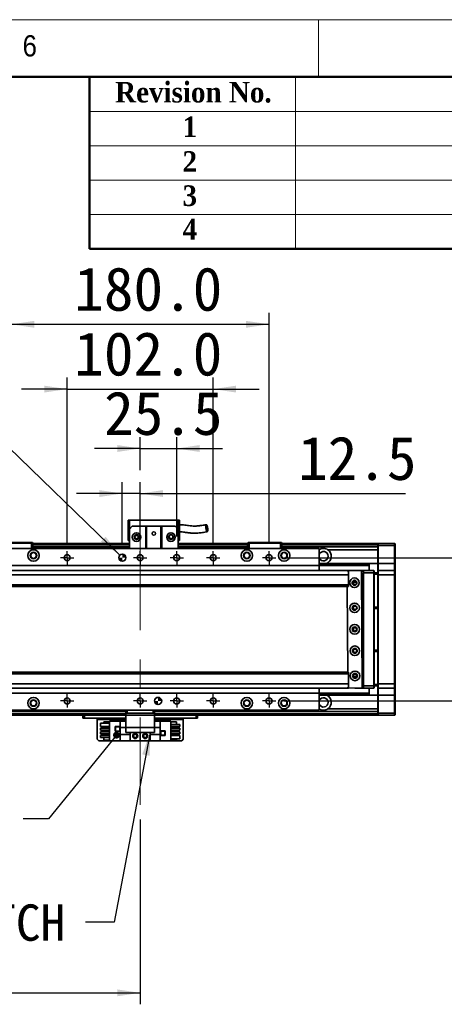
# Model space of a CAD drawing. Header units: millimetres. Extents: x 40 to 3320, y 40 to 2336.
# Tile 10 of 11: x 2271 to 2568, y 1649 to 2336. Entities that reach past the tile are written whole.
import ezdxf

# ---------------------------------------------------------------- set-up
doc = ezdxf.new("R2010")
doc.units = ezdxf.units.MM
doc.header["$LTSCALE"] = 8
doc.linetypes.add('CENTERX2', pattern=[20.32, 12.7, -2.54, 2.54, -2.54])
doc.layers.add('黑色实线', color=7, linetype='Continuous')
doc.styles.add('SLDTEXTSTYLE1', font='Gothic.ttf', dxfattribs={"width": 0.913})
doc.styles.add('SLDTEXTSTYLE2', font='timesbd.ttf', dxfattribs={"width": 0.933})
doc.styles.add('SLDTEXTSTYLE8', font='txt')
doc.styles.add('SLDTEXTSTYLE9', font='txt', dxfattribs={"bigfont": 'bigfont'})
doc.dimstyles.new('SLDDIMSTYLE0', dxfattribs={"dimtxt": 30.4, "dimasz": 16, "dimexe": 0, "dimexo": 0.0625, "dimgap": 7.6, "dimtad": 2, "dimdec": 1, "dimrnd": 1e-09, "dimzin": 4, "dimdsep": 46, "dimtxsty": 'SLDTEXTSTYLE8', "dimsah": 1, "dimcen": 0.09, "dimadec": 0, "dimazin": 1, "dimtfac": 1, "dimtdec": 1, "dimtmove": 0, "dimatfit": 0, "dimfxl": 0, "dimfrac": 2, "dimtolj": 1, "dimtzin": 12, "dimarcsym": 0})
doc.dimstyles.new('SLDDIMSTYLE1', dxfattribs={"dimtxt": 30.4, "dimasz": 16, "dimexe": 0, "dimexo": 0.0625, "dimgap": 7.6, "dimtad": 2, "dimdec": 1, "dimrnd": 1e-09, "dimzin": 12, "dimdsep": 46, "dimtxsty": 'SLDTEXTSTYLE8', "dimsah": 1, "dimcen": 0.09, "dimadec": 0, "dimazin": 3, "dimtfac": 1, "dimtdec": 1, "dimtmove": 0, "dimatfit": 0, "dimfxl": 0, "dimfrac": 2, "dimtolj": 1, "dimtzin": 12, "dimarcsym": 0})
doc.dimstyles.new('SLDDIMSTYLE2', dxfattribs={"dimtxt": 0.18, "dimasz": 16, "dimexe": 0, "dimexo": 0.0625, "dimgap": 0, "dimtad": 0, "dimtih": 1, "dimtoh": 1, "dimdec": 0, "dimrnd": 1e-09, "dimzin": 0, "dimdsep": 46, "dimtxsty": 'Standard', "dimsah": 1, "dimcen": 0.09, "dimadec": 0, "dimazin": 0, "dimtfac": 16, "dimtdec": 0, "dimtofl": 0, "dimtmove": 0, "dimatfit": 3, "dimfxl": 0, "dimfrac": 2, "dimtolj": 1, "dimtzin": 0, "dimarcsym": 0})
doc.dimstyles.new('SLDDIMSTYLE3', dxfattribs={"dimtxt": 30.4, "dimasz": 16, "dimexe": 0, "dimexo": 0.0625, "dimgap": 7.6, "dimtad": 0, "dimtih": 1, "dimtoh": 1, "dimdec": 1, "dimrnd": 1e-09, "dimzin": 4, "dimdsep": 46, "dimtxsty": 'SLDTEXTSTYLE8', "dimsah": 1, "dimcen": 0, "dimadec": 0, "dimazin": 1, "dimtfac": 1, "dimtdec": 1, "dimtofl": 0, "dimtmove": 0, "dimatfit": 3, "dimfxl": 0, "dimfrac": 2, "dimtolj": 1, "dimtzin": 12, "dimarcsym": 0})
doc.dimstyles.new('SLDDIMSTYLE5', dxfattribs={"dimtxt": 30.4, "dimasz": 16, "dimexe": 0, "dimexo": 0.0625, "dimgap": 7.6, "dimtad": 2, "dimdec": 1, "dimrnd": 1e-09, "dimzin": 4, "dimdsep": 46, "dimtxsty": 'SLDTEXTSTYLE8', "dimsah": 1, "dimcen": 0.09, "dimadec": 0, "dimazin": 1, "dimtfac": 1, "dimtdec": 1, "dimtofl": 0, "dimtmove": 0, "dimatfit": 3, "dimfxl": 0, "dimfrac": 2, "dimtolj": 1, "dimtzin": 12, "dimarcsym": 0})
doc.dimstyles.new('SLDDIMSTYLE6', dxfattribs={"dimtxt": 0.18, "dimasz": 4.8, "dimexe": 0, "dimexo": 0.0625, "dimgap": 0, "dimtad": 0, "dimtih": 1, "dimtoh": 1, "dimdec": 0, "dimrnd": 1e-09, "dimzin": 0, "dimdsep": 46, "dimtxsty": 'Standard', "dimblk1": 'DOT', "dimblk2": 'DOT', "dimsah": 1, "dimcen": 0.09, "dimadec": 0, "dimazin": 0, "dimtfac": 4.8, "dimtdec": 0, "dimtofl": 0, "dimtmove": 0, "dimatfit": 3, "dimldrblk": 'DOT', "dimfxl": 0, "dimfrac": 2, "dimtolj": 1, "dimtzin": 0, "dimarcsym": 0})

# ---------------------------------------------------------------- blocks, each defined once
blk = doc.blocks.new('_D_7')
at = {"layer": '黑色实线'}
for p, q in [((2304.51, 1970.56), (2304.51, 2086.1)), ((2406.51, 1970.56), (2406.51, 2086.1)), ((2304.51, 2078.1), (2272.51, 2078.1)), ((2304.51, 2078.1), (2406.51, 2078.1)), ((2406.51, 2078.1), (2438.51, 2078.1))]:
    blk.add_line(p, q, dxfattribs=at)
for points in [[(2304.51, 2078.1), (2288.51, 2080.5), (2288.51, 2075.7)], [(2406.51, 2078.1), (2422.51, 2075.7), (2422.51, 2080.5)]]:
    blk.add_solid(points, dxfattribs=at)
at = {"layer": '黑色实线', "insert": (2309.47, 2117.99), "char_height": 30.4, "attachment_point": 1, "style": 'SLDTEXTSTYLE8'}
blk.add_mtext('102.0', dxfattribs=at)
blk = doc.blocks.new('_D_8')
at = {"layer": '黑色实线'}
for p, q in [((2265.51, 1970.56), (2265.51, 2131.33)), ((2445.51, 1970.56), (2445.51, 2131.33)), ((2265.51, 2123.33), (2445.51, 2123.33))]:
    blk.add_line(p, q, dxfattribs=at)
for points in [[(2265.51, 2123.33), (2281.51, 2120.93), (2281.51, 2125.73)], [(2445.51, 2123.33), (2429.51, 2125.73), (2429.51, 2120.93)]]:
    blk.add_solid(points, dxfattribs=at)
at = {"layer": '黑色实线', "insert": (2309.47, 2163.22), "char_height": 30.4, "attachment_point": 1, "style": 'SLDTEXTSTYLE8'}
blk.add_mtext('180.0', dxfattribs=at)
blk = doc.blocks.new('_D_9')
at = {"layer": '黑色实线'}
for p, q in [((2613.51, 1960.4), (2613.51, 1992.4)), ((2455.67, 1960.4), (2621.51, 1960.4)), ((2613.51, 1960.4), (2613.51, 1860.4)), ((2455.67, 1860.4), (2621.51, 1860.4)), ((2613.51, 1860.4), (2613.51, 1828.4))]:
    blk.add_line(p, q, dxfattribs=at)
for points in [[(2613.51, 1960.4), (2615.91, 1976.4), (2611.11, 1976.4)], [(2613.51, 1860.4), (2611.11, 1844.4), (2615.91, 1844.4)]]:
    blk.add_solid(points, dxfattribs=at)
at = {"layer": '黑色实线', "insert": (2573.63, 1854.35), "char_height": 30.4, "attachment_point": 1, "rotation": 90, "style": 'SLDTEXTSTYLE8'}
blk.add_mtext('100.0', dxfattribs=at)
blk = doc.blocks.new('SW_SYMBOL_HOLE_DEPTH')
at = {"layer": '黑色实线', "color": 0}
for p, q in [((0, 7000), (6400, 7000)), ((3200, 7000), (3200, 600)), ((800, 4440), (3200, 600)), ((5600, 4440), (3200, 600))]:
    blk.add_line(p, q, dxfattribs=at)
blk = doc.blocks.new('_D_10')
at = {"layer": '黑色实线'}
for p, q in [((2221.48, 2078.1), (2189.48, 2078.1)), ((2341.22, 1962.14), (2221.48, 2078.1))]:
    blk.add_line(p, q, dxfattribs=at)
blk.add_solid([(2341.22, 1962.14), (2331.39, 1975), (2328.05, 1971.55)], dxfattribs=at)
at = {"layer": '黑色实线', "xscale": 0.004985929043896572, "yscale": 0.004985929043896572, "zscale": 0.004985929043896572}
blk.add_blockref('SW_SYMBOL_HOLE_DEPTH', (2092.04, 2057.85), dxfattribs=at)
at = {"layer": '黑色实线', "char_height": 30.4, "attachment_point": 1, "style": 'SLDTEXTSTYLE8'}
for s, insert in [('2×', (1891.46, 2093.29)), ('%%c', (1941.2, 2092.99)), ('5.0', (1988.17, 2093.29)), ('H7', (2041.12, 2093.29)), ('7.0', (2136.53, 2093.29))]:
    blk.add_mtext(s, dxfattribs=dict(at, insert=insert))
blk = doc.blocks.new('_D_11')
at = {"layer": '黑色实线'}
for p, q in [((2355.51, 2021.51), (2355.51, 2044.63)), ((2381.01, 1975.2), (2381.01, 2044.63)), ((2355.51, 2036.63), (2323.51, 2036.63)), ((2355.51, 2036.63), (2381.01, 2036.63)), ((2381.01, 2036.63), (2413.01, 2036.63))]:
    blk.add_line(p, q, dxfattribs=at)
for points in [[(2355.51, 2036.63), (2339.51, 2039.03), (2339.51, 2034.23)], [(2381.01, 2036.63), (2397.01, 2034.23), (2397.01, 2039.03)]]:
    blk.add_solid(points, dxfattribs=at)
at = {"layer": '黑色实线', "insert": (2330.3, 2076.52), "char_height": 30.4, "attachment_point": 1, "style": 'SLDTEXTSTYLE8'}
blk.add_mtext('25.5', dxfattribs=at)
blk = doc.blocks.new('_D_12')
at = {"layer": '黑色实线'}
for p, q in [((2343.01, 1970.56), (2343.01, 2013.19)), ((2355.51, 1975.2), (2355.51, 2013.19)), ((2343.01, 2005.19), (2311.01, 2005.19)), ((2355.51, 2005.19), (2343.01, 2005.19)), ((2355.51, 2005.19), (2540.7, 2005.19))]:
    blk.add_line(p, q, dxfattribs=at)
for points in [[(2343.01, 2005.19), (2327.01, 2007.59), (2327.01, 2002.79)], [(2355.51, 2005.19), (2371.51, 2002.79), (2371.51, 2007.59)]]:
    blk.add_solid(points, dxfattribs=at)
at = {"layer": '黑色实线', "insert": (2465.8, 2045.08), "char_height": 30.4, "attachment_point": 1, "style": 'SLDTEXTSTYLE8'}
blk.add_mtext('12.5', dxfattribs=at)
blk = doc.blocks.new('_D_20')
at = {"layer": '黑色实线'}
for p, q in [((375.51, 1773.82), (375.51, 1648.6)), ((2355.51, 1777.67), (2355.51, 1648.6)), ((375.51, 1656.6), (2355.51, 1656.6))]:
    blk.add_line(p, q, dxfattribs=at)
for points in [[(375.51, 1656.6), (391.51, 1654.2), (391.51, 1659)], [(2355.51, 1656.6), (2339.51, 1659), (2339.51, 1654.2)]]:
    blk.add_solid(points, dxfattribs=at)
at = {"layer": '黑色实线', "insert": (1314.33, 1696.49), "char_height": 30.4, "attachment_point": 1, "style": 'SLDTEXTSTYLE8'}
blk.add_mtext('1980.0', dxfattribs=at)
blk = doc.blocks.new('_DOT')
at = {"color": 0, "linetype": 'ByBlock', "lineweight": -2}
blk.add_line((-0.5, 0), (-1, 0), dxfattribs=at)
at = {"color": 0, "linetype": 'ByBlock', "const_width": 0.5}
blk.add_lwpolyline([(-0.25, 0, 1), (0.25, 0, 1)], format="xyb", close=True, dxfattribs=at)
blk = doc.blocks.new('SW_NOTE_6')
at = {"layer": '黑色实线', "color": 0, "char_height": 25.4, "attachment_point": 2}
for s, insert, style in [('光电负限位', (-193.06, 46.03), 'SLDTEXTSTYLE9'), ('NEGATIVE LIMIT SWITCH', (-195.42, 12.44), 'SLDTEXTSTYLE8')]:
    blk.add_mtext(s, dxfattribs=dict(at, insert=insert, style=style))
blk = doc.blocks.new('SW_CENTERMARKSYMBOL_1')
at = {"layer": '黑色实线', "color": 0}
for p, q in [((-2.54, 0), (-4.64, 0)), ((0, 0), (-2.54, 0)), ((0, 2.54), (0, 4.64)), ((0, 0), (0, 2.54)), ((0, 0), (0, -2.54)), ((0, 0), (2.54, 0)), ((2.54, 0), (4.64, 0)), ((0, -2.54), (0, -4.64))]:
    blk.add_line(p, q, dxfattribs=at)
blk = doc.blocks.new('SW_CENTERMARKSYMBOL_2')
at = {"layer": '黑色实线', "color": 0}
for p, q in [((-2.54, 0), (-4.64, 0)), ((0, 0), (-2.54, 0)), ((0, 2.54), (0, 4.64)), ((0, 0), (0, 2.54)), ((0, 0), (0, -2.54)), ((0, 0), (2.54, 0)), ((2.54, 0), (4.64, 0)), ((0, -2.54), (0, -4.64))]:
    blk.add_line(p, q, dxfattribs=at)
blk = doc.blocks.new('SW_CENTERMARKSYMBOL_3')
at = {"layer": '黑色实线', "color": 0}
for p, q in [((-2.54, 0), (-4.64, 0)), ((0, 0), (-2.54, 0)), ((0, 2.54), (0, 4.64)), ((0, 0), (0, 2.54)), ((0, 0), (0, -2.54)), ((0, 0), (2.54, 0)), ((2.54, 0), (4.64, 0)), ((0, -2.54), (0, -4.64))]:
    blk.add_line(p, q, dxfattribs=at)
blk = doc.blocks.new('SW_CENTERMARKSYMBOL_4')
at = {"layer": '黑色实线', "color": 0}
for p, q in [((-2.54, 0), (-4.64, 0)), ((0, 0), (-2.54, 0)), ((0, 2.54), (0, 4.64)), ((0, 0), (0, 2.54)), ((0, 0), (0, -2.54)), ((0, 0), (2.54, 0)), ((2.54, 0), (4.64, 0)), ((0, -2.54), (0, -4.64))]:
    blk.add_line(p, q, dxfattribs=at)
blk = doc.blocks.new('SW_CENTERMARKSYMBOL_5')
at = {"layer": '黑色实线', "color": 0}
for p, q in [((-2.54, 0), (-4.64, 0)), ((0, 0), (-2.54, 0)), ((0, 2.54), (0, 4.64)), ((0, 0), (0, 2.54)), ((0, 0), (0, -2.54)), ((0, 0), (2.54, 0)), ((2.54, 0), (4.64, 0)), ((0, -2.54), (0, -4.64))]:
    blk.add_line(p, q, dxfattribs=at)
blk = doc.blocks.new('SW_CENTERMARKSYMBOL_6')
at = {"layer": '黑色实线', "color": 0}
for p, q in [((-2.54, 0), (-4.64, 0)), ((0, 0), (-2.54, 0)), ((0, 2.54), (0, 4.64)), ((0, 0), (0, 2.54)), ((0, 0), (0, -2.54)), ((0, 0), (2.54, 0)), ((2.54, 0), (4.64, 0)), ((0, -2.54), (0, -4.64))]:
    blk.add_line(p, q, dxfattribs=at)
blk = doc.blocks.new('SW_CENTERMARKSYMBOL_7')
at = {"layer": '黑色实线', "color": 0}
for p, q in [((-2.54, 0), (-4.64, 0)), ((0, 0), (-2.54, 0)), ((0, 2.54), (0, 4.64)), ((0, 0), (0, 2.54)), ((0, 0), (0, -2.54)), ((0, 0), (2.54, 0)), ((2.54, 0), (4.64, 0)), ((0, -2.54), (0, -4.64))]:
    blk.add_line(p, q, dxfattribs=at)
blk = doc.blocks.new('SW_CENTERMARKSYMBOL_8')
at = {"layer": '黑色实线', "color": 0}
for p, q in [((-2.54, 0), (-4.64, 0)), ((0, 0), (-2.54, 0)), ((0, 2.54), (0, 4.64)), ((0, 0), (0, 2.54)), ((0, 0), (0, -2.54)), ((0, 0), (2.54, 0)), ((2.54, 0), (4.64, 0)), ((0, -2.54), (0, -4.64))]:
    blk.add_line(p, q, dxfattribs=at)
blk = doc.blocks.new('SW_CENTERMARKSYMBOL_9')
at = {"layer": '黑色实线', "color": 0}
for p, q in [((-2.54, 0), (-4.64, 0)), ((0, 0), (-2.54, 0)), ((0, 2.54), (0, 4.64)), ((0, 0), (0, 2.54)), ((0, 0), (0, -2.54)), ((0, 0), (2.54, 0)), ((2.54, 0), (4.64, 0)), ((0, -2.54), (0, -4.64))]:
    blk.add_line(p, q, dxfattribs=at)
blk = doc.blocks.new('SW_CENTERMARKSYMBOL_10')
at = {"layer": '黑色实线', "color": 0}
for p, q in [((-2.54, 0), (-4.64, 0)), ((0, 0), (-2.54, 0)), ((0, 2.54), (0, 4.64)), ((0, 0), (0, 2.54)), ((0, 0), (0, -2.54)), ((0, 0), (2.54, 0)), ((2.54, 0), (4.64, 0)), ((0, -2.54), (0, -4.64))]:
    blk.add_line(p, q, dxfattribs=at)
blk = doc.blocks.new('SW_DOWELSYMBOL_0')
at = {"linetype": 'Continuous', "lineweight": 18}
h = blk.add_hatch(color=0, dxfattribs=at)
edge = h.paths.add_edge_path(flags=0)
edge.add_arc((0, 0), 2.5, 180, 270)
edge.add_line((0, -2.5), (0, 0))
edge.add_line((0, 0), (-2.5, 0))
h = blk.add_hatch(color=0, dxfattribs=at)
edge = h.paths.add_edge_path(flags=0)
edge.add_arc((0, 0), 2.5, 0, 90)
edge.add_line((0, 2.5), (0, 0))
edge.add_line((0, 0), (2.5, 0))
at = {"layer": '黑色实线', "color": 0}
blk.add_circle((0, 0), 2.5, dxfattribs=at)
blk = doc.blocks.new('SW_DOWELSYMBOL_1')
at = {"linetype": 'Continuous', "lineweight": 18}
h = blk.add_hatch(color=0, dxfattribs=at)
edge = h.paths.add_edge_path(flags=0)
edge.add_arc((0, 0), 2.5, 180, 270)
edge.add_line((0, -2.5), (0, 0))
edge.add_line((0, 0), (-2.5, 0))
h = blk.add_hatch(color=0, dxfattribs=at)
edge = h.paths.add_edge_path(flags=0)
edge.add_arc((0, 0), 2.5, 0, 90)
edge.add_line((0, 2.5), (0, 0))
edge.add_line((0, 0), (2.5, 0))
at = {"layer": '黑色实线', "color": 0}
blk.add_circle((0, 0), 2.5, dxfattribs=at)

msp = doc.modelspace()

# ---------------------------------------------------------------- linework, layer by layer
at = {"color": 7, "linetype": 'Continuous', "lineweight": 18}
for p, q in [((3320, 2336), (40, 2336)), ((2480, 2336), (2480, 2296)), ((80, 2296), (3280, 2296)), ((2464, 2296), (2464, 2176)), ((2320, 2272), (3280, 2272)), ((2320, 2248), (3280, 2248)), ((2320, 2224), (3280, 2224)), ((2320, 2200), (3280, 2200))]:
    msp.add_line(p, q, dxfattribs=at)
at = {"color": 7, "linetype": 'Continuous', "lineweight": 50}
for p, q in [((3280, 2296), (80, 2296)), ((2320, 2296), (2320, 2176)), ((3280, 2176), (2320, 2176))]:
    msp.add_line(p, q, dxfattribs=at)
at = {"color": 7, "linetype": 'Continuous', "lineweight": 35}
for p, q in [((2347.01, 1986.7), (2348.01, 1986.7)), ((2347.01, 1986.7), (2347.01, 1972.3)), ((2348.01, 1980.3), (2348.01, 1986.7)), ((2348.01, 1986.7), (2382.01, 1986.7)), ((2382.01, 1986.7), (2383.01, 1986.7)), ((2382.01, 1986.7), (2382.01, 1980.3)), ((2383.01, 1972.3), (2383.01, 1986.7)), ((2350.01, 1982.3), (2348.01, 1980.3)), ((2348.01, 1980.3), (2348.01, 1966.9)), ((2350.01, 1982.3), (2359.51, 1982.3)), ((2359.51, 1966.9), (2359.51, 1982.3)), ((2359.51, 1982.3), (2360.01, 1982.3)), ((2360.01, 1982.3), (2360.01, 1966.9)), ((2370.01, 1982.3), (2360.01, 1982.3)), ((2370.01, 1966.9), (2370.01, 1982.3)), ((2370.01, 1982.3), (2370.51, 1982.3)), ((2370.51, 1982.3), (2370.51, 1966.9)), ((2370.51, 1982.3), (2380.01, 1982.3)), ((2382.01, 1980.3), (2380.01, 1982.3)), ((2382.01, 1980.3), (2382.01, 1966.9)), ((2480.51, 1966.9), (2230.51, 1966.9)), ((2279.51, 1970.6), (2257.51, 1970.6)), ((2257.64, 1970.9), (2279.39, 1970.9)), ((2279.51, 1970.6), (2279.39, 1970.9)), ((2279.39, 1970.9), (2280.21, 1970.9)), ((2279.51, 1966.9), (2279.51, 1970.6)), ((2280.51, 1970.6), (2279.51, 1970.6)), ((2280.21, 1970.9), (2280.51, 1970.6)), ((2280.51, 1970.6), (2280.51, 1966.9)), ((2348.01, 1970.4), (2280.51, 1970.4)), ((2280.51, 1970.2), (2348.01, 1970.2)), ((2280.51, 1970), (2348.01, 1970)), ((2348.01, 1969.9), (2280.51, 1969.9)), ((2348.01, 1967.9), (2280.51, 1967.9)), ((2347.01, 1972.3), (2348.01, 1972.3)), ((2382.01, 1972.3), (2383.01, 1972.3)), ((2430.51, 1970.4), (2382.01, 1970.4)), ((2382.01, 1970.2), (2395.51, 1970.2)), ((2382.01, 1970), (2395.51, 1970)), ((2430.51, 1969.9), (2382.01, 1969.9)), ((2430.51, 1967.9), (2382.01, 1967.9)), ((2395.51, 1970.2), (2395.51, 1970)), ((2395.51, 1969.9), (2395.51, 1970)), ((2430.51, 1970.6), (2430.81, 1970.9)), ((2431.51, 1970.6), (2430.51, 1970.6)), ((2430.51, 1966.9), (2430.51, 1970.6)), ((2430.81, 1970.9), (2431.64, 1970.9)), ((2431.51, 1970.6), (2431.64, 1970.9)), ((2453.51, 1970.6), (2431.51, 1970.6)), ((2431.51, 1970.6), (2431.51, 1966.9)), ((2431.64, 1970.9), (2453.39, 1970.9)), ((2453.51, 1970.6), (2453.39, 1970.9)), ((2453.39, 1970.9), (2454.21, 1970.9)), ((2454.51, 1970.6), (2453.51, 1970.6)), ((2453.51, 1966.9), (2453.51, 1970.6)), ((2454.21, 1970.9), (2454.51, 1970.6)), ((2454.51, 1970.6), (2454.51, 1966.9)), ((2521.51, 1970.4), (2454.51, 1970.4)), ((2521.51, 1969.9), (2454.51, 1969.9)), ((2521.51, 1967.9), (2454.51, 1967.9)), ((2480.51, 1966.9), (2480.51, 1954.9)), ((2521.51, 1970.1), (2521.81, 1970.4)), ((2521.51, 1970.4), (2521.51, 1970.1)), ((2521.51, 1968.9), (2521.51, 1970.1)), ((2521.51, 1968.9), (2521.81, 1968.9)), ((2521.51, 1956.4), (2521.51, 1968.9)), ((2521.81, 1970.4), (2521.81, 1968.9)), ((2521.81, 1970.4), (2533.21, 1970.4)), ((2533.21, 1968.9), (2521.81, 1968.9)), ((2521.81, 1968.9), (2521.81, 1956.4)), ((2533.21, 1968.9), (2533.21, 1970.4)), ((2533.21, 1970.4), (2533.51, 1970.1)), ((2533.21, 1968.9), (2533.51, 1968.9)), ((2533.21, 1956.4), (2533.21, 1968.9)), ((2533.51, 1970.1), (2533.51, 1968.9)), ((2533.51, 1968.9), (2533.51, 1956.4)), ((2521.51, 1965.9), (2486.68, 1965.9)), ((2480.51, 1954.9), (2230.51, 1954.9)), ((2480.51, 1956.79), (2481.23, 1956.4)), ((2480.51, 1956.4), (2515.51, 1956.4)), ((2480.51, 1956.1), (2515.51, 1956.1)), ((2480.51, 1955.2), (2515.51, 1955.2)), ((2480.51, 1954.91), (2515.51, 1954.91)), ((2480.51, 1954.9), (2480.51, 1951.4)), ((2515.51, 1956.4), (2515.51, 1956.1)), ((2521.51, 1956.4), (2515.51, 1956.4)), ((2515.51, 1956.1), (2515.51, 1955.2)), ((2515.51, 1955.2), (2515.51, 1954.91)), ((2515.51, 1954.91), (2515.51, 1951.4)), ((2521.51, 1956.4), (2521.81, 1956.4)), ((2521.51, 1951.1), (2521.51, 1956.4)), ((2521.81, 1956.4), (2521.81, 1951.4)), ((2521.81, 1956.4), (2533.21, 1956.4)), ((2533.21, 1951.4), (2533.21, 1956.4)), ((2533.21, 1956.4), (2533.51, 1956.4)), ((2533.51, 1956.4), (2533.51, 1951.1)), ((2501.01, 1951.4), (230.01, 1951.4)), ((2501.01, 1948.4), (230.01, 1948.4)), ((2500.62, 1951.38), (2500.12, 1950.87)), ((2500.12, 1950.87), (2500.12, 1950.76)), ((2509.62, 1951.42), (2500.62, 1951.38)), ((2501.01, 1951.4), (2501.01, 1951.38)), ((2501.01, 1950.76), (2501.01, 1948.4)), ((2501.01, 1948.4), (2501.01, 1941.4)), ((2501.31, 1951.4), (2501.29, 1951.38)), ((2501.31, 1951.38), (2501.31, 1951.4)), ((2501.31, 1951.4), (2505.32, 1951.4)), ((2510.12, 1950.93), (2509.62, 1951.42)), ((2509.64, 1951.4), (2511.51, 1951.4)), ((2511.51, 1951.1), (2509.94, 1951.1)), ((2510.56, 1869.93), (2510.12, 1950.93)), ((2511.01, 1949.4), (2510.13, 1949.4)), ((2511.01, 1871.4), (2511.01, 1949.4)), ((2511.51, 1949.9), (2511.51, 1951.4)), ((2511.51, 1951.4), (2518.71, 1951.4)), ((2518.71, 1949.9), (2511.51, 1949.9)), ((2511.51, 1870.9), (2511.51, 1949.9)), ((2518.71, 1949.9), (2518.71, 1951.4)), ((2519.01, 1951.1), (2518.71, 1951.4)), ((2518.71, 1870.9), (2518.71, 1949.9)), ((2519.01, 1949.9), (2518.71, 1949.9)), ((2519.01, 1951.1), (2519.01, 1949.9)), ((2519.01, 1949.9), (2519.01, 1870.9)), ((2519.01, 1949.9), (2521.51, 1949.9)), ((2521.51, 1948.9), (2519.01, 1948.9)), ((2521.81, 1951.4), (2521.51, 1951.1)), ((2521.51, 1948.4), (2521.51, 1951.1)), ((2521.81, 1948.4), (2521.51, 1948.4)), ((2521.51, 1872.4), (2521.51, 1948.4)), ((2521.81, 1951.4), (2521.81, 1948.4)), ((2521.81, 1951.4), (2533.21, 1951.4)), ((2533.21, 1948.4), (2521.81, 1948.4)), ((2521.81, 1948.4), (2521.81, 1872.4)), ((2533.21, 1948.4), (2533.21, 1951.4)), ((2533.21, 1951.4), (2533.51, 1951.1)), ((2533.21, 1872.4), (2533.21, 1948.4)), ((2533.21, 1948.4), (2533.51, 1948.4)), ((2533.51, 1951.1), (2533.51, 1948.4)), ((2533.51, 1948.4), (2533.51, 1872.4)), ((2501.01, 1941.4), (230.01, 1941.4)), ((230.01, 1940.4), (2501.01, 1940.4)), ((2500.18, 1940.4), (2500.5, 1880.4)), ((2501.01, 1941.4), (2501.01, 1940.4)), ((2506.66, 1943.4), (2504.37, 1943.4)), ((2505.51, 1944.5), (2505.81, 1944.47)), ((2505.51, 1927), (2506.03, 1926.92)), ((2519.01, 1925.9), (2521.51, 1925.9)), ((2521.51, 1924.9), (2519.01, 1924.9)), ((2519.01, 1895.9), (2521.51, 1895.9)), ((2521.51, 1894.9), (2519.01, 1894.9)), ((2501.01, 1880.4), (230.01, 1880.4)), ((2501.01, 1879.4), (230.01, 1879.4)), ((2501.01, 1880.4), (2501.01, 1879.4)), ((2501.01, 1879.4), (2501.01, 1872.4)), ((2504.37, 1877.4), (2506.66, 1877.4)), ((2501.01, 1872.4), (230.01, 1872.4)), ((2500.56, 1870.04), (2500.56, 1869.87)), ((2500.56, 1869.87), (2501.06, 1869.38)), ((2501.01, 1872.4), (2501.01, 1870.04)), ((2510.06, 1869.43), (2510.56, 1869.93)), ((2510.55, 1871.4), (2511.01, 1871.4)), ((2511.51, 1870.9), (2518.71, 1870.9)), ((2511.51, 1869.4), (2511.51, 1870.9)), ((2519.01, 1870.9), (2518.71, 1870.9)), ((2518.71, 1869.4), (2518.71, 1870.9)), ((2519.01, 1871.9), (2521.51, 1871.9)), ((2519.01, 1870.9), (2519.01, 1869.7)), ((2521.51, 1870.9), (2519.01, 1870.9)), ((2521.81, 1872.4), (2521.51, 1872.4)), ((2521.51, 1869.7), (2521.51, 1872.4)), ((2521.81, 1872.4), (2533.21, 1872.4)), ((2521.81, 1872.4), (2521.81, 1869.4)), ((2533.21, 1872.4), (2533.51, 1872.4)), ((2533.21, 1869.4), (2533.21, 1872.4)), ((2533.51, 1872.4), (2533.51, 1869.7)), ((2501.01, 1869.4), (230.01, 1869.4)), ((2480.51, 1865.9), (2230.51, 1865.9)), ((2480.51, 1869.4), (2480.51, 1865.9)), ((2480.51, 1865.9), (2480.51, 1853.9)), ((2480.51, 1865.89), (2515.51, 1865.89)), ((2480.51, 1865.6), (2515.51, 1865.6)), ((2480.51, 1864.7), (2515.51, 1864.7)), ((2480.51, 1864.41), (2515.51, 1864.41)), ((2480.51, 1864.01), (2481.23, 1864.41)), ((2501.01, 1869.42), (2501.01, 1869.4)), ((2501.06, 1869.38), (2510.06, 1869.43)), ((2511.51, 1869.4), (2505.54, 1869.4)), ((2510.33, 1869.7), (2511.51, 1869.7)), ((2518.71, 1869.4), (2511.51, 1869.4)), ((2515.51, 1869.4), (2515.51, 1865.89)), ((2515.51, 1865.89), (2515.51, 1865.6)), ((2515.51, 1865.6), (2515.51, 1864.7)), ((2515.51, 1864.7), (2515.51, 1864.41)), ((2521.51, 1864.41), (2515.51, 1864.41)), ((2519.01, 1869.7), (2518.71, 1869.4)), ((2521.81, 1869.4), (2521.51, 1869.7)), ((2521.51, 1864.4), (2521.51, 1869.7)), ((2521.81, 1864.4), (2521.51, 1864.4)), ((2521.51, 1851.9), (2521.51, 1864.4)), ((2533.21, 1869.4), (2521.81, 1869.4)), ((2521.81, 1869.4), (2521.81, 1864.4)), ((2521.81, 1864.4), (2533.21, 1864.4)), ((2521.81, 1864.4), (2521.81, 1851.9)), ((2533.21, 1869.4), (2533.51, 1869.7)), ((2533.21, 1864.4), (2533.21, 1869.4)), ((2533.51, 1864.4), (2533.21, 1864.4)), ((2533.21, 1851.9), (2533.21, 1864.4)), ((2533.51, 1869.7), (2533.51, 1864.4)), ((2533.51, 1864.4), (2533.51, 1851.9)), ((2480.51, 1853.9), (2230.51, 1853.9)), ((2345.51, 1852.91), (2262.01, 1852.91)), ((2345.51, 1850.4), (2262.01, 1850.4)), ((2315.51, 1848.4), (2315.51, 1850.4)), ((2316.51, 1850.4), (2316.51, 1848.4)), ((2345.51, 1851.9), (2345.51, 1853.9)), ((2346.51, 1851.9), (2345.51, 1851.9)), ((2345.51, 1850.4), (2345.51, 1851.9)), ((2365.51, 1850.4), (2345.51, 1850.4)), ((2345.51, 1850.4), (2345.51, 1841.9)), ((2346.51, 1853.9), (2346.51, 1851.9)), ((2364.51, 1851.9), (2346.51, 1851.9)), ((2364.51, 1851.9), (2364.51, 1853.9)), ((2365.51, 1851.9), (2364.51, 1851.9)), ((2365.51, 1853.9), (2365.51, 1851.9)), ((2521.51, 1852.91), (2365.51, 1852.91)), ((2365.51, 1851.9), (2365.51, 1850.4)), ((2365.51, 1850.4), (2365.51, 1841.9)), ((2521.51, 1850.4), (2365.51, 1850.4)), ((2394.51, 1848.4), (2394.51, 1850.4)), ((2395.51, 1850.4), (2395.51, 1848.4)), ((2521.51, 1854.91), (2486.68, 1854.91)), ((2521.81, 1851.9), (2521.51, 1851.9)), ((2521.51, 1850.7), (2521.51, 1851.9)), ((2521.81, 1850.4), (2521.51, 1850.7)), ((2521.51, 1850.7), (2521.51, 1850.4)), ((2521.81, 1851.9), (2533.21, 1851.9)), ((2521.81, 1851.9), (2521.81, 1850.4)), ((2533.21, 1850.4), (2521.81, 1850.4)), ((2533.51, 1851.9), (2533.21, 1851.9)), ((2533.21, 1850.4), (2533.21, 1851.9)), ((2533.51, 1850.7), (2533.21, 1850.4)), ((2533.51, 1851.9), (2533.51, 1850.7)), ((2316.51, 1848.4), (2315.51, 1848.4)), ((2345.51, 1848.4), (2316.51, 1848.4)), ((2325.51, 1848.4), (2325.51, 1847.4)), ((2325.51, 1833.6), (2325.51, 1847.4)), ((2327.81, 1844.96), (2334.01, 1844.96)), ((2327.81, 1842.46), (2327.81, 1844.96)), ((2327.81, 1842.46), (2334.01, 1842.46)), ((2330.21, 1845.9), (2334.01, 1845.9)), ((2330.21, 1844.96), (2330.21, 1845.9)), ((2330.21, 1841.42), (2330.21, 1842.46)), ((2334.01, 1832.6), (2334.01, 1846.2)), ((2334.01, 1846.2), (2341.56, 1846.2)), ((2341.31, 1842.5), (2338.11, 1842.5)), ((2338.11, 1842.5), (2338.11, 1839.3)), ((2341.21, 1842.4), (2338.21, 1842.4)), ((2338.21, 1842.4), (2338.21, 1839.4)), ((2341.21, 1839.4), (2341.21, 1842.4)), ((2341.31, 1839.3), (2341.31, 1842.5)), ((2341.56, 1846.2), (2341.56, 1841.9)), ((2345.51, 1846.2), (2341.56, 1846.2)), ((2394.51, 1848.4), (2365.51, 1848.4)), ((2369.46, 1846.2), (2365.51, 1846.2)), ((2369.46, 1841.9), (2369.46, 1846.2)), ((2377.01, 1846.2), (2369.46, 1846.2)), ((2377.01, 1846.2), (2377.01, 1832.6)), ((2380.81, 1845.9), (2377.01, 1845.9)), ((2383.21, 1843.96), (2377.01, 1843.96)), ((2383.21, 1842.46), (2377.01, 1842.46)), ((2380.81, 1845.9), (2380.81, 1843.96)), ((2380.81, 1842.46), (2380.81, 1841.42)), ((2383.21, 1843.96), (2383.21, 1842.46)), ((2385.51, 1847.4), (2385.51, 1848.4)), ((2385.51, 1847.4), (2385.51, 1833.6)), ((2395.51, 1848.4), (2394.51, 1848.4)), ((2327.81, 1839.92), (2327.81, 1841.42)), ((2327.81, 1841.42), (2334.01, 1841.42)), ((2327.81, 1839.92), (2334.01, 1839.92)), ((2327.81, 1838.88), (2334.01, 1838.88)), ((2327.81, 1837.38), (2327.81, 1838.88)), ((2327.81, 1837.38), (2334.01, 1837.38)), ((2327.81, 1836.34), (2334.01, 1836.34)), ((2327.81, 1834.84), (2327.81, 1836.34)), ((2330.21, 1838.88), (2330.21, 1839.92)), ((2330.21, 1836.34), (2330.21, 1837.38)), ((2338.11, 1839.3), (2341.31, 1839.3)), ((2338.21, 1839.4), (2341.21, 1839.4)), ((2345.51, 1841.9), (2341.56, 1841.9)), ((2341.56, 1836.9), (2341.56, 1841.9)), ((2341.56, 1836.9), (2348.51, 1836.9)), ((2341.56, 1836.9), (2341.56, 1832.6)), ((2345.51, 1841.9), (2365.51, 1841.9)), ((2345.51, 1838.4), (2345.51, 1841.9)), ((2365.51, 1838.4), (2345.51, 1838.4)), ((2348.51, 1838.4), (2348.51, 1836.9)), ((2348.51, 1832.6), (2348.51, 1836.9)), ((2355.51, 1838.4), (2355.51, 1832.6)), ((2362.51, 1836.9), (2362.51, 1838.4)), ((2362.51, 1836.9), (2369.46, 1836.9)), ((2362.51, 1836.9), (2362.51, 1832.6)), ((2369.46, 1841.9), (2365.51, 1841.9)), ((2365.51, 1841.9), (2365.51, 1838.4)), ((2369.46, 1841.9), (2369.46, 1836.9)), ((2369.46, 1832.6), (2369.46, 1836.9)), ((2372.91, 1839.5), (2369.71, 1839.5)), ((2369.71, 1839.5), (2369.71, 1836.3)), ((2369.71, 1836.3), (2372.91, 1836.3)), ((2369.81, 1839.4), (2369.81, 1836.4)), ((2372.81, 1839.4), (2369.81, 1839.4)), ((2369.81, 1836.4), (2372.81, 1836.4)), ((2372.81, 1836.4), (2372.81, 1839.4)), ((2372.91, 1836.3), (2372.91, 1839.5)), ((2383.21, 1841.42), (2377.01, 1841.42)), ((2383.21, 1839.92), (2377.01, 1839.92)), ((2383.21, 1838.88), (2377.01, 1838.88)), ((2383.21, 1837.38), (2377.01, 1837.38)), ((2383.21, 1836.34), (2377.01, 1836.34)), ((2380.81, 1839.92), (2380.81, 1838.88)), ((2380.81, 1837.38), (2380.81, 1836.34)), ((2383.21, 1841.42), (2383.21, 1839.92)), ((2383.21, 1838.88), (2383.21, 1837.38)), ((2383.21, 1836.34), (2383.21, 1833.84)), ((2325.51, 1833.6), (2326.51, 1832.6)), ((2334.01, 1832.6), (2326.51, 1832.6)), ((2327.81, 1834.84), (2334.01, 1834.84)), ((2330.21, 1832.9), (2330.21, 1834.84)), ((2330.21, 1832.9), (2334.01, 1832.9)), ((2334.01, 1832.6), (2341.56, 1832.6)), ((2341.56, 1832.6), (2348.51, 1832.6)), ((2355.51, 1832.6), (2348.51, 1832.6)), ((2355.51, 1832.6), (2362.51, 1832.6)), ((2362.51, 1832.6), (2369.46, 1832.6)), ((2377.01, 1832.6), (2369.46, 1832.6)), ((2383.21, 1833.84), (2377.01, 1833.84)), ((2380.81, 1832.9), (2377.01, 1832.9)), ((2384.51, 1832.6), (2377.01, 1832.6)), ((2380.81, 1833.84), (2380.81, 1832.9)), ((2384.51, 1832.6), (2385.51, 1833.6))]:
    msp.add_line(p, q, dxfattribs=at)
at = {"color": 8, "linetype": 'Continuous', "lineweight": 35}
for p, q in [((2348.01, 1969.4), (2280.51, 1969.4)), ((2430.51, 1969.4), (2382.01, 1969.4)), ((2521.51, 1969.4), (2454.51, 1969.4)), ((2345.51, 1851.4), (2262.01, 1851.4)), ((2521.51, 1851.4), (2365.51, 1851.4)), ((2325.51, 1847.4), (2345.51, 1847.4)), ((2365.51, 1847.4), (2385.51, 1847.4))]:
    msp.add_line(p, q, dxfattribs=at)
at = {"color": 7, "linetype": 'Continuous', "lineweight": 35, "flags": 128}
msp.add_lwpolyline([(2505.51, 1912), (2506.13, 1911.88), (2506.37, 1911.75)], dxfattribs=at)
at = {"color": 7, "linetype": 'Continuous', "lineweight": 35}
for centre, radius in [((2353.01, 1974.8), 3), ((2353.01, 1974.8), 1.7), ((2353.01, 1974.8), 1.6), ((2365.01, 1977.3), 1.25), ((2377.01, 1974.8), 3), ((2377.01, 1974.8), 1.7), ((2377.01, 1974.8), 1.6), ((2281.01, 1961.91), 4), ((2281.01, 1961.91), 2.25), ((2281.01, 1961.91), 2), ((2304.51, 1960.4), 2.1), ((2343.01, 1960.4), 2.5), ((2355.51, 1960.4), 2.1), ((2381.01, 1960.4), 2.1), ((2406.51, 1960.4), 2.1), ((2430.01, 1961.91), 4), ((2430.01, 1961.91), 2.25), ((2430.01, 1961.91), 2), ((2445.51, 1960.4), 2.1), ((2456.01, 1961.91), 4), ((2456.01, 1961.91), 2.25), ((2456.01, 1961.91), 2), ((2505.16, 1942.9), 3.36), ((2505.16, 1942.9), 1.7), ((2505.51, 1942.9), 1.25), ((2505.26, 1925.4), 3.36), ((2505.26, 1925.4), 1.7), ((2505.51, 1925.4), 1.25), ((2505.34, 1910.4), 3.36), ((2505.34, 1910.4), 1.7), ((2505.51, 1910.4), 1.25), ((2505.42, 1895.4), 3.36), ((2505.42, 1895.4), 1.7), ((2505.51, 1895.4), 1.6), ((2505.51, 1895.4), 1.25), ((2505.51, 1877.9), 3.36), ((2505.51, 1877.9), 1.7), ((2505.51, 1877.9), 1.6), ((2505.51, 1877.9), 1.25), ((2281.01, 1858.9), 4), ((2368.01, 1860.4), 2.5), ((2430.01, 1858.9), 4), ((2456.01, 1858.9), 4), ((2281.01, 1858.9), 2.25), ((2281.01, 1858.9), 2), ((2304.51, 1860.4), 2.1), ((2355.51, 1860.4), 2.1), ((2381.01, 1860.4), 2.1), ((2406.51, 1860.4), 2.1), ((2430.01, 1858.9), 2.25), ((2430.01, 1858.9), 2), ((2445.51, 1860.4), 2.1), ((2456.01, 1858.9), 2.25), ((2456.01, 1858.9), 2), ((2352.01, 1835.9), 1.75), ((2352.01, 1835.9), 1.25), ((2359.01, 1835.9), 1.75), ((2359.01, 1835.9), 1.25)]:
    msp.add_circle(centre, radius, dxfattribs=at)
for centre, radius, start, end in [((2483.51, 1961.4), 3.3, 0, 155.38002), ((2483.51, 1961.4), 3.3, 204.61998, 0), ((2483.51, 1961.4), 5.5, 294.49118, 54.81021), ((2505.51, 1942.9), 1.6, 90, 280.8667), ((2505.51, 1925.4), 1.6, 90, 289.0593), ((2505.51, 1910.4), 1.6, 90, 302.53732), ((2483.51, 1859.4), 5.5, 305.18979, 65.50882), ((2483.51, 1859.4), 3.3, 0, 155.38002), ((2483.51, 1859.4), 3.3, 204.61998, 0)]:
    msp.add_arc(centre, radius, start, end, dxfattribs=at)
for points, knots in [([(2401.75, 1983.45), (2400.71, 1983.29), (2398.89, 1983), (2396.51, 1982.63), (2394.7, 1982.48), (2393.12, 1982.45), (2391.35, 1982.53), (2389.49, 1982.76), (2387.6, 1983.04), (2386.08, 1983.26), (2384.65, 1983.4), (2383.71, 1983.45), (2383.15, 1983.43), (2383.01, 1983.42)], [0, 0, 0, 0, 0.172814, 0.301203, 0.394502, 0.462201, 0.5503, 0.670442, 0.754266, 0.853135, 0.912501, 0.977891, 1, 1, 1, 1]), ([(2401.37, 1982.29), (2401.4, 1982.54), (2401.45, 1983.04), (2401.63, 1983.44), (2401.85, 1983.48), (2402.08, 1983.2), (2402.3, 1982.69), (2402.49, 1982), (2402.63, 1981.19), (2402.71, 1980.35), (2402.71, 1979.58), (2402.64, 1978.95), (2402.5, 1978.56), (2402.3, 1978.48), (2402.1, 1978.58), (2401.91, 1978.92), (2401.74, 1979.46), (2401.58, 1980.19), (2401.47, 1980.94), (2401.4, 1981.48), (2401.37, 1981.74), (2401.36, 1981.82), (2401.36, 1981.85), (2401.36, 1981.92), (2401.36, 1982.08), (2401.37, 1982.21), (2401.37, 1982.29)], [0, 0, 0, 0, 0.064818, 0.129779, 0.189733, 0.24262, 0.294412, 0.346244, 0.398724, 0.452199, 0.506601, 0.561452, 0.616053, 0.669772, 0.72707, 0.765379, 0.803691, 0.858909, 0.914229, 0.949554, 0.964002, 0.964851, 0.965759, 0.96871, 0.980528, 1, 1, 1, 1]), ([(2352.8, 1973.67), (2352.67, 1973.69), (2352.41, 1973.74), (2352.07, 1973.96), (2351.81, 1974.28), (2351.67, 1974.68), (2351.65, 1975.13), (2351.79, 1975.56), (2352.05, 1975.93), (2352.29, 1976.1), (2352.41, 1976.17)], [0, 0, 0, 0, 0.115323, 0.231283, 0.351777, 0.477019, 0.606537, 0.740257, 0.878388, 1, 1, 1, 1]), ([(2353.01, 1973.65), (2353.02, 1973.65), (2353.14, 1973.65), (2353.37, 1973.69), (2353.69, 1973.85), (2353.94, 1974.1), (2354.11, 1974.41), (2354.18, 1974.76), (2354.14, 1975.11), (2354, 1975.43), (2353.76, 1975.7), (2353.46, 1975.88), (2353.12, 1975.96), (2352.76, 1975.94), (2352.43, 1975.81), (2352.15, 1975.59), (2351.96, 1975.3), (2351.86, 1974.96), (2351.86, 1974.61), (2351.97, 1974.27), (2352.18, 1973.98), (2352.46, 1973.77), (2352.69, 1973.7), (2352.8, 1973.67)], [0, 0, 0, 0, 0.001707, 0.051621, 0.101544, 0.151445, 0.20136, 0.251282, 0.301198, 0.351118, 0.401019, 0.450934, 0.500865, 0.55077, 0.600683, 0.650611, 0.700517, 0.750437, 0.80035, 0.850259, 0.900188, 0.950105, 1, 1, 1, 1]), ([(2353.62, 1976.17), (2353.75, 1976.08), (2354.02, 1975.9), (2354.28, 1975.47), (2354.39, 1975), (2354.33, 1974.53), (2354.11, 1974.13), (2353.79, 1973.83), (2353.47, 1973.7), (2353.28, 1973.68), (2353.23, 1973.67)], [0, 0, 0, 0, 0.140802, 0.288056, 0.430429, 0.567933, 0.700586, 0.828468, 0.951592, 1, 1, 1, 1]), ([(2376.88, 1973.67), (2376.83, 1973.67), (2376.64, 1973.68), (2376.31, 1973.79), (2375.97, 1974.06), (2375.73, 1974.45), (2375.64, 1974.91), (2375.71, 1975.39), (2375.95, 1975.83), (2376.22, 1976.07), (2376.39, 1976.16), (2376.41, 1976.17)], [0, 0, 0, 0, 0.048829, 0.168037, 0.291919, 0.420542, 0.553963, 0.692173, 0.834938, 0.981904, 1, 1, 1, 1]), ([(2376.8, 1973.67), (2376.67, 1973.71), (2376.42, 1973.78), (2376.15, 1974.02), (2375.98, 1974.27), (2375.88, 1974.53), (2375.86, 1974.74), (2375.87, 1974.88), (2375.87, 1974.9), (2375.87, 1974.91), (2375.87, 1974.91), (2375.87, 1974.91), (2375.87, 1974.91), (2375.87, 1974.91)], [0, 0, 0, 0, 0.236873, 0.441612, 0.614221, 0.754498, 0.938076, 0.982966, 0.989785, 0.995203, 0.997552, 0.999768, 1, 1, 1, 1]), ([(2377.23, 1973.67), (2377.36, 1973.7), (2377.64, 1973.74), (2378, 1974), (2378.25, 1974.34), (2378.37, 1974.75), (2378.36, 1975.18), (2378.22, 1975.59), (2377.97, 1975.94), (2377.74, 1976.09), (2377.62, 1976.17)], [0, 0, 0, 0, 0.124845, 0.249844, 0.374882, 0.499873, 0.624854, 0.74984, 0.874828, 1, 1, 1, 1]), ([(2383.01, 1978.42), (2383.38, 1978.43), (2384.27, 1978.47), (2385.64, 1978.29), (2387.06, 1978.09), (2388.33, 1977.9), (2389.43, 1977.75), (2390.39, 1977.64), (2391.63, 1977.54), (2393.46, 1977.46), (2396.06, 1977.56), (2399.06, 1977.98), (2401.2, 1978.32), (2402.33, 1978.51)], [0, 0, 0, 0, 0.056163, 0.135047, 0.209365, 0.275825, 0.332643, 0.378839, 0.421685, 0.522484, 0.656048, 0.818594, 1, 1, 1, 1]), ([(2482.16, 1966.73), (2482.16, 1966.87), (2482.17, 1967.17), (2482.09, 1967.52), (2481.88, 1967.75), (2481.55, 1967.86), (2481.12, 1967.89), (2480.6, 1967.89), (2480.05, 1967.89), (2479.55, 1967.87), (2479.17, 1967.77), (2478.96, 1967.56), (2478.87, 1967.25), (2478.87, 1966.99), (2478.87, 1966.87)], [0, 0, 0, 0, 0.0797584, 0.1665565, 0.2537829, 0.3312594, 0.4105053, 0.4973659, 0.5883793, 0.6798164, 0.7685863, 0.8490903, 0.9259937, 1, 1, 1, 1]), ([(2482.16, 1966.73), (2482.15, 1966.73), (2482.12, 1966.72), (2481.92, 1966.67), (2481.57, 1966.55), (2481.11, 1966.36), (2480.74, 1966.17), (2480.55, 1966.03), (2480.51, 1966)], [0, 0, 0, 0, 0.123963, 0.326527, 0.52887, 0.733186, 0.948333, 1, 1, 1, 1]), ([(2486.68, 1965.9), (2486.22, 1966.16), (2485.28, 1966.72), (2483.68, 1966.99), (2482.64, 1966.81), (2482.16, 1966.73)], [0, 0, 0, 0, 0.335599, 0.692737, 1, 1, 1, 1]), ([(2480.51, 1854.82), (2480.92, 1854.58), (2481.81, 1854.06), (2483.44, 1853.82), (2485.18, 1854.04), (2486.18, 1854.62), (2486.68, 1854.91)], [0, 0, 0, 0, 0.213473, 0.471556, 0.737443, 1, 1, 1, 1])]:
    msp.add_open_spline(points, degree=3, knots=knots, dxfattribs=at)
at = {"layer": '黑色实线', "linetype": 'CENTERX2', "lineweight": 18}
msp.add_line((2355.51, 2011.35), (2355.51, 1787.83), dxfattribs=at)

# ---------------------------------------------------------------- block references
at = {"layer": '黑色实线'}
for name, p in [('SW_CENTERMARKSYMBOL_1', (2304.51, 1960.4)), ('SW_DOWELSYMBOL_0', (2343.01, 1960.4)), ('SW_CENTERMARKSYMBOL_2', (2355.51, 1960.4)), ('SW_CENTERMARKSYMBOL_3', (2381.01, 1960.4)), ('SW_CENTERMARKSYMBOL_4', (2406.51, 1960.4)), ('SW_CENTERMARKSYMBOL_5', (2445.51, 1960.4)), ('SW_CENTERMARKSYMBOL_10', (2304.51, 1860.4)), ('SW_CENTERMARKSYMBOL_9', (2355.51, 1860.4)), ('SW_DOWELSYMBOL_1', (2368.01, 1860.4)), ('SW_CENTERMARKSYMBOL_8', (2381.01, 1860.4)), ('SW_CENTERMARKSYMBOL_7', (2406.51, 1860.4)), ('SW_CENTERMARKSYMBOL_6', (2445.51, 1860.4))]:
    msp.add_blockref(name, p, dxfattribs=at)
at = {"layer": '黑色实线', "color": 7}
msp.add_blockref('SW_NOTE_6', (2317.2, 1705.91), dxfattribs=at)

# ---------------------------------------------------------------- texts
at = {"color": 7, "linetype": 'Continuous', "lineweight": 0, "attachment_point": 1}
for s, insert, char_height, style in [('6', (2273.33, 2325.17), 14.82, 'SLDTEXTSTYLE1'), ('Revision No.', (2337.99, 2292.59), 14.4, 'SLDTEXTSTYLE2'), ('1', (2385.1, 2268.4), 14.4, 'SLDTEXTSTYLE2'), ('2', (2385.1, 2244.2), 14.4, 'SLDTEXTSTYLE2'), ('3', (2385.1, 2220.36), 14.4, 'SLDTEXTSTYLE2'), ('4', (2385.1, 2196.93), 14.4, 'SLDTEXTSTYLE2')]:
    msp.add_mtext(s, dxfattribs=dict(at, insert=insert, char_height=char_height, style=style))

# ---------------------------------------------------------------- dimensions: what is measured, and where the dimension line sits
at = {"layer": '黑色实线'}
for base, p1, p2, dimstyle, picture, middle in [((2445.51, 2123.33), (2265.51, 1960.4), (2445.51, 1960.4), 'SLDDIMSTYLE0', '_D_8', (2357.9, 2123.33)), ((2406.51, 2078.1), (2304.51, 1960.4), (2406.51, 1960.4), 'SLDDIMSTYLE0', '_D_7', (2357.9, 2078.1)), ((2381.01, 2036.63), (2355.51, 2011.35), (2381.01, 1965.04), 'SLDDIMSTYLE1', '_D_11', (2367.75, 2036.63)), ((2343.01, 2005.19), (2355.51, 1965.04), (2343.01, 1960.4), 'SLDDIMSTYLE1', '_D_12', (2503.25, 2005.19)), ((2355.51, 1656.6), (375.51, 1783.98), (2355.51, 1787.83), 'SLDDIMSTYLE5', '_D_20', (1373.73, 1656.6))]:
    dim = msp.add_linear_dim(base=base, p1=p1, p2=p2, dimstyle=dimstyle, dxfattribs=at)
    dim.commit()
    dim.dimension.update_dxf_attribs({"geometry": picture, "text_midpoint": middle, "dimtype": 160})
dim = msp.add_diameter_dim_2p(p1=(2344.81, 1958.66), p2=(2341.22, 1962.14), text='2×<>H7{\\fGDT;x}7.0', dimstyle='SLDDIMSTYLE3', dxfattribs=at)
dim.commit()
dim.dimension.update_dxf_attribs({"geometry": '_D_10', "text_midpoint": (2040.47, 2078.1), "dimtype": 163})
dim = msp.add_linear_dim(base=(2613.51, 1860.4), p1=(2445.51, 1960.4), p2=(2445.51, 1860.4), angle=90, dimstyle='SLDDIMSTYLE0', dxfattribs=at)
dim.commit()
dim.dimension.update_dxf_attribs({"geometry": '_D_9', "text_midpoint": (2613.51, 1902.77), "dimtype": 160})

# ---------------------------------------------------------------- leaders
at = {"layer": '黑色实线', "color": 7}
for points, dimstyle in [([(2338.95, 1836.52), (2291.52, 1778), (2273.65, 1778)], 'SLDDIMSTYLE6'), ([(2362.51, 1838.33), (2337.37, 1705.91), (2317.2, 1705.91)], 'SLDDIMSTYLE2')]:
    msp.add_leader(points, dimstyle=dimstyle, dxfattribs=at)

doc.saveas('drawing.dxf')
